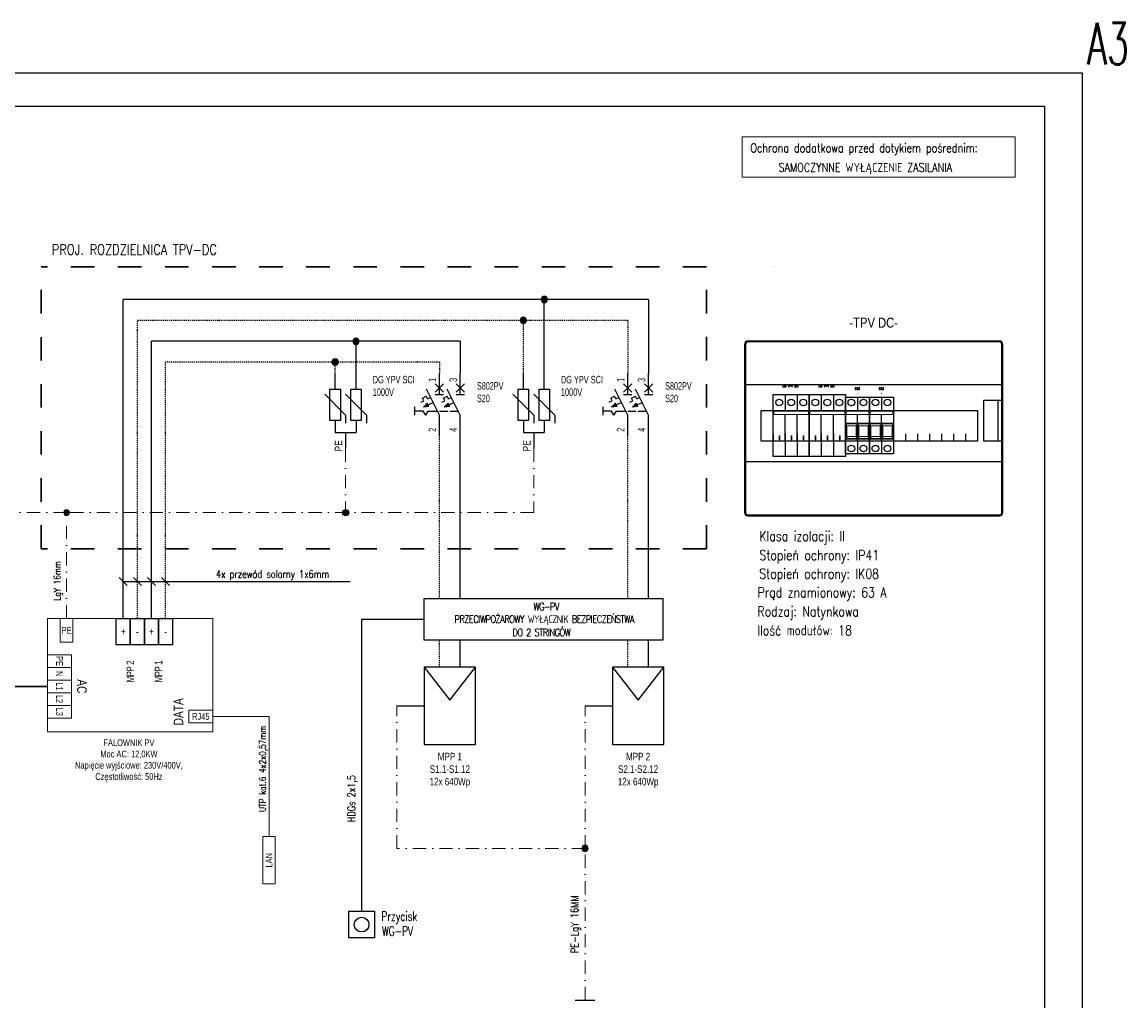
# Model space of a CAD drawing. Extents: x -543332 to -314699, y -9028 to 155584.
# Tile 214 of 256: x -398525 to -372058, y 26016 to 49498. Entities that reach past the tile are written whole.
import ezdxf
from ezdxf.enums import TextEntityAlignment as Align

# ---------------------------------------------------------------- set-up
doc = ezdxf.new("R2010")
doc.units = 0
doc.header["$MEASUREMENT"] = 0
for name, pattern in [('DASHDOT', [25.4, 12.7, -6.35, 0, -6.35]), ('DASHDOT2', [0.5, 0.25, -0.125, 0, -0.125]), ('Dashed', [564.444447, 282.222223, -282.222223])]:
    doc.linetypes.add(name, pattern=pattern)
doc.layers.get('0').update_dxf_attribs({"color": 8})
for name, color, linetype in [('$ IE Schemat', 7, 'Continuous'), ('$ IE Tabela', 7, 'Continuous'), ('CP_DETAL', 33, 'Continuous'), ('CP_HIDDE_APPARATUS', 7, 'Continuous')]:
    doc.layers.add(name, color=color, linetype=linetype)
for name, color, linetype, lineweight in [('$ IE_OPISY', 7, 'Continuous', 25), ('$ IE_SCHEMAT', 7, 'Continuous', 0), ('2DE_OBJ_ABB', 7, 'Continuous', 25), ('2DE_OBJ_ABB-Apparatus', 7, 'Continuous', 18), ('2DE_PLS_L', 7, 'Continuous', 25), ('2DE_PLS_PE', 7, 'Continuous', 25), ('2DE_SYM_ABB', 7, 'Continuous', 25), ('2DE_TXTFUN', 41, 'Continuous', 25), ('2DE_TXTLNK', 171, 'Continuous', 25), ('2DE_TXTMARK', 7, 'Continuous', 25), ('2DE_TXTNUM', 7, 'Continuous', 25), ('2DE_TXTOTH', 41, 'Continuous', 25), ('2DE_TXTPFN', 151, 'Continuous', 25), ('2DE_TXTPIN', 7, 'Continuous', 25), ('CP_TEXTNORM', 7, 'Continuous', 25), ('E_SCHEMAT', 7, 'Continuous', 25)]:
    doc.layers.add(name, color=color, linetype=linetype, lineweight=lineweight)
doc.styles.add('CP_ATTR', font='ROMANS.SHX')
doc.styles.add('CP_ELATT', font='arial.ttf')
doc.styles.add('CP_ELATT_IT', font='arial.ttf', dxfattribs={"oblique": 15})
doc.styles.add('R', font='romans.shx', dxfattribs={"width": 0.85})
doc.styles.add('ROMANS', font='romans.shx', dxfattribs={"width": 0.85})
doc.styles.add('SIMPLEX', font='simplex.shx', dxfattribs={"width": 0.7})
doc.styles.add('Solskiego 3 - PB po popr_CZYSTY$0$GENERATED_STYLE_1', font='txt')
doc.styles.get("Standard").update_dxf_attribs({"font": 'txt', "bigfont": 'BIGFONT.SHX'})

# ---------------------------------------------------------------- blocks, each defined once
blk = doc.blocks.new('a3eee')
at = {"layer": '$ IE Tabela'}
for p, q in [((23930.8, 4176.8), (19730.8, 4176.8)), ((23930.8, 1206.8), (23930.8, 4176.8)), ((23840.8, 4096.8), (19890.8, 4096.8)), ((23840.8, 1286.8), (23840.8, 4096.8))]:
    blk.add_line(p, q, dxfattribs=at)
at = {"layer": '$ IE Tabela', "style": 'ROMANS', "width": 0.6168}
blk.add_text('A3', height=100, dxfattribs=at).set_placement((23941.8, 4197.5))
blk = doc.blocks.new('cp_pipepoint_dot1')
blk.add_hatch(color=256).paths.add_polyline_path([(-0.5, 0, 1), (0.5, 0, 1)])
blk.add_circle((0, 0), 0.5)
blk = doc.blocks.new('cpelv_abb_W0167')
for p, q in [((0, -3.75), (0, 0)), ((5, -3.75), (5, 0)), ((2.5, -10), (-2.5, -4.96)), ((7.5, -10), (2.5, -4.96)), ((2.5, -10), (2.5, -11.88)), ((7.5, -10), (7.5, -11.88)), ((0, -11.25), (0, -14.12)), ((5, -11.25), (5, -14.12)), ((0, -14.12), (5, -14.12)), ((2.5, -14.12), (2.5, -18))]:
    blk.add_line(p, q)
for points in [[(-1.25, -11.25), (-1.25, -3.75), (1.25, -3.75), (1.25, -11.25)], [(3.75, -11.25), (3.75, -3.75), (6.25, -3.75), (6.25, -11.25)]]:
    blk.add_lwpolyline(points, close=True)
at = {"linetype": 'ByBlock', "style": 'CP_ATTR', "flags": 9}
for tag in ['NAME', 'ARTICLE', 'PRODUCT-TYPE', 'ORDER-NO', 'CHARACTER', 'CURRENT', 'VOLTAGE', 'POWER', 'POWER_LOSSES', 'NUMBER_OF_POLES', 'IP', 'WEIGHT', 'NUMBER', 'GROUP', 'PRODUCER']:
    blk.add_attdef(tag, text='', height=0.00005, dxfattribs=at).set_placement((1.11, -8.6), align=Align.MIDDLE_LEFT)
at = {"layer": '2DE_TXTFUN', "linetype": 'ByBlock', "style": 'CP_ELATT', "width": 0.7, "flags": 8}
blk.add_attdef('FUNCTION', (9, -11.36), '', height=1.8, dxfattribs=at)
at = {"layer": '2DE_TXTLNK', "linetype": 'ByBlock', "style": 'CP_ELATT_IT', "oblique": 15, "width": 0.7, "flags": 8}
blk.add_attdef('LINK', text='', height=2.5, dxfattribs=at).set_placement((-4, -14.36), align=Align.RIGHT)
at = {"layer": '2DE_TXTMARK', "linetype": 'ByBlock', "style": 'CP_ELATT', "width": 0.7, "flags": 8}
for tag, p in [('MARK1', (9, -2.36)), ('MARK2', (9, -5.36)), ('MARK3', (9, -8.36))]:
    blk.add_attdef(tag, p, '', height=1.8, dxfattribs=at)
at = {"layer": '2DE_TXTNUM', "linetype": 'ByBlock', "style": 'CP_ELATT', "width": 0.7, "flags": 8}
blk.add_attdef('TAG', text='', height=2.5, dxfattribs=at).set_placement((-4, -2.36), align=Align.RIGHT)
at = {"layer": '2DE_TXTOTH', "linetype": 'ByBlock', "style": 'CP_ELATT', "width": 0.7, "flags": 8}
blk.add_attdef('OTHER1', (9, -14.36), '', height=1.8, dxfattribs=at)
at = {"layer": '2DE_TXTPFN', "linetype": 'ByBlock', "style": 'CP_ELATT', "width": 0.8, "flags": 8}
for tag, p in [('CF1', (0.5, 0.5)), ('CF2', (5.5, 0.5))]:
    blk.add_attdef(tag, p, '', height=1.8, dxfattribs=at)
blk.add_attdef('CF3', text='', height=1.8, dxfattribs=at).set_placement((3, -18.5), align=Align.TOP_LEFT)
at = {"layer": '2DE_TXTPIN', "linetype": 'ByBlock', "style": 'CP_ELATT', "width": 0.8, "flags": 8}
for tag, p in [('CP1', (-0.8, -2)), ('CP2', (4.2, -2))]:
    blk.add_attdef(tag, p, '', height=1.8, rotation=90, dxfattribs=at)
blk.add_attdef('CP3', text='', height=1.8, rotation=90, dxfattribs=at).set_placement((1.7, -16), align=Align.RIGHT)
blk = doc.blocks.new('cpelv_abb_WN006')
for points in [[(-3.86, -8.09), (-2.55, -7.94), (-2.95, -7.14)], [(1.14, -8.09), (2.45, -7.94), (2.05, -7.14)]]:
    blk.add_hatch(color=256).paths.add_polyline_path(points)
for p, q in [((0, -5), (0, 0)), ((5, -5), (5, 0)), ((1, -2.5), (-1, -4.5)), ((-1, -2.5), (1, -4.5)), ((6, -2.5), (4, -4.5)), ((4, -2.5), (6, -4.5)), ((0, -10), (-3.12, -3.75)), ((-1, -5), (1, -5)), ((5, -10), (1.88, -3.75)), ((4, -5), (6, -5)), ((-4.45, -6.9), (-3.74, -6.55)), ((-4.05, -5.92), (-3.15, -5.47)), ((-3.74, -6.55), (-4.05, -5.92)), ((-2.95, -7.14), (-3.86, -8.09)), ((-2.55, -7.94), (-3.86, -8.09)), ((-2.84, -6.1), (-3.15, -5.47)), ((-2.55, -7.94), (-2.95, -7.14)), ((-2.84, -6.1), (-2.13, -5.74)), ((-2.75, -7.54), (-1.54, -6.93)), ((0.55, -6.9), (1.26, -6.55)), ((0.95, -5.92), (1.85, -5.47)), ((1.26, -6.55), (0.95, -5.92)), ((2.05, -7.14), (1.14, -8.09)), ((2.45, -7.94), (1.14, -8.09)), ((2.16, -6.1), (1.85, -5.47)), ((2.45, -7.94), (2.05, -7.14)), ((2.16, -6.1), (2.87, -5.74)), ((2.25, -7.54), (3.46, -6.93)), ((-5.87, -10), (-5.87, -8)), ((-3.87, -9), (-5.87, -9)), ((-2.72, -9), (-0.5, -9)), ((0, -9), (2, -9)), ((0, -15), (0, -10)), ((2.5, -9), (4.5, -9)), ((5, -15), (5, -10))]:
    blk.add_line(p, q)
at = {"ltscale": 0.5}
for q in [(-3.87, -9), (-2.72, -9)]:
    blk.add_line((-3.3, -10), q, dxfattribs=at)
at = {"linetype": 'ByBlock', "style": 'CP_ATTR', "flags": 9}
for tag in ['NAME', 'ARTICLE', 'PRODUCT-TYPE', 'ORDER-NO', 'CHARACTER', 'CURRENT', 'VOLTAGE', 'POWER', 'POWER_LOSSES', 'NUMBER_OF_POLES', 'IP', 'OTHER', 'NUMBER', 'GROUP', 'PRODUCER']:
    blk.add_attdef(tag, text='', height=0.00005, dxfattribs=at).set_placement((1.11, -8.6), align=Align.MIDDLE_LEFT)
at = {"layer": '2DE_TXTFUN', "linetype": 'ByBlock', "style": 'CP_ELATT', "width": 0.6, "flags": 8}
blk.add_attdef('FUNCTION', (9, -12.87), '', height=1.8, dxfattribs=at)
at = {"layer": '2DE_TXTLNK', "linetype": 'ByBlock', "style": 'CP_ELATT_IT', "oblique": 15, "width": 0.6, "flags": 8}
blk.add_attdef('LINK', text='', height=2.5, dxfattribs=at).set_placement((-5, -14.36), align=Align.RIGHT)
at = {"layer": '2DE_TXTMARK', "linetype": 'ByBlock', "style": 'CP_ELATT', "width": 0.6, "flags": 8}
for tag, p in [('MARK1', (9, -3.87)), ('MARK2', (9, -6.87)), ('MARK3', (9, -9.87))]:
    blk.add_attdef(tag, p, '', height=1.8, dxfattribs=at)
at = {"layer": '2DE_TXTNUM', "linetype": 'ByBlock', "style": 'CP_ELATT', "width": 0.6, "flags": 8}
blk.add_attdef('TAG', text='', height=2.5, dxfattribs=at).set_placement((-5, -2.36), align=Align.RIGHT)
at = {"layer": '2DE_TXTOTH', "linetype": 'ByBlock', "style": 'CP_ELATT', "width": 0.6, "flags": 8}
blk.add_attdef('TEXT_01', (9, -15.87), '', height=1.8, dxfattribs=at)
at = {"layer": '2DE_TXTPFN', "linetype": 'ByBlock', "style": 'CP_ELATT', "width": 0.6, "flags": 8}
for tag, p in [('CF1', (0.5, 0.5)), ('CF3', (5.5, 0.5))]:
    blk.add_attdef(tag, p, '', height=1.8, dxfattribs=at)
for tag, p in [('CF2', (0.5, -15.5)), ('CF4', (5.5, -15.5))]:
    blk.add_attdef(tag, text='', height=1.8, dxfattribs=at).set_placement(p, align=Align.TOP_LEFT)
at = {"layer": '2DE_TXTPIN', "linetype": 'ByBlock', "style": 'CP_ELATT', "width": 0.6, "flags": 8}
for tag, p in [('CP1', (-0.8, -2)), ('CP3', (4.2, -2))]:
    blk.add_attdef(tag, p, '', height=1.8, rotation=90, dxfattribs=at)
for tag, p in [('CP2', (-0.8, -13)), ('CP4', (4.2, -13))]:
    blk.add_attdef(tag, text='', height=1.8, rotation=90, dxfattribs=at).set_placement(p, align=Align.RIGHT)
blk = doc.blocks.new('2de_abb_3_cabinet0138_f8c7jva')
for p, q in [((0, 257), (0, 5)), ((1.3, 257), (1.3, 5)), ((382, 262), (5, 262)), ((382, 260.7), (5, 260.7)), ((385.7, 5), (385.7, 257)), ((387, 5), (387, 257)), ((1.3, 196.7), (385.7, 196.7)), ((358.7, 111.8), (358.7, 173.4)), ((358.7, 173.4), (385.7, 173.4)), ((379.3, 173.4), (379.3, 111.8)), ((25, 157.8), (349, 157.8)), ((25, 111.8), (25, 157.8)), ((349, 157.8), (349, 111.8)), ((43, 122.8), (43, 111.8)), ((61, 122.8), (61, 111.8)), ((79, 122.8), (79, 111.8)), ((97, 122.8), (97, 111.8)), ((115, 122.8), (115, 111.8)), ((133, 122.8), (133, 111.8)), ((151, 122.8), (151, 111.8)), ((169, 122.8), (169, 111.8)), ((187, 122.8), (187, 111.8)), ((205, 122.8), (205, 111.8)), ((223, 122.8), (223, 111.8)), ((241, 122.8), (241, 111.8)), ((259, 122.8), (259, 111.8)), ((277, 122.8), (277, 111.8)), ((295, 122.8), (295, 111.8)), ((313, 122.8), (313, 111.8)), ((331, 122.8), (331, 111.8)), ((349, 111.8), (25, 111.8)), ((385.7, 111.8), (358.7, 111.8)), ((1.3, 81.5), (385.7, 81.5)), ((5, 1.3), (382, 1.3)), ((5, 0), (382, 0))]:
    blk.add_line(p, q)
for centre, radius, start, end in [((5, 257), 5, 90, 180), ((5, 257), 3.65, 90, 180), ((382, 257), 5, 360, 90), ((382, 257), 3.65, 360, 90), ((5, 5), 5, 180, 270), ((5, 5), 3.65, 180, 270), ((382, 5), 5, 270, 0), ((382, 5), 3.65, 270, 0)]:
    blk.add_arc(centre, radius, start, end)
at = {"linetype": 'ByBlock', "style": 'CP_ATTR', "flags": 9}
for tag in ['NAME', 'ARTICLE', 'MARK2', 'PRODUCT-TYPE', 'ORDER-NO', 'PRODUCER', 'CHARACTER', 'CURRENT', 'VOLTAGE', 'POWER', 'POWER_LOSSES_CAB', 'OTHER', 'IP', 'OTHER1', 'LINK', 'WEIGHT', 'NUMBER', 'GROUP', 'FUNCTION', 'MARK3']:
    blk.add_attdef(tag, text='', height=0.00005, dxfattribs=at).set_placement((382, 282), align=Align.MIDDLE_LEFT)
at = {"layer": '2DE_TXTMARK', "linetype": 'ByBlock', "style": 'CP_ATTR', "width": 0.8, "flags": 8}
blk.add_attdef('MARK1', text='', height=15, dxfattribs=at).set_placement((382, 282), align=Align.RIGHT)
at = {"layer": '2DE_TXTNUM', "style": 'CP_ELATT', "width": 0.8}
blk.add_attdef('TAG', text='', height=15, dxfattribs=at).set_placement((193.5, 282), align=Align.CENTER)
at = {"layer": 'CP_TEXTNORM', "linetype": 'Continuous', "style": 'CP_ATTR', "width": 0.8, "flags": 8}
for tag, p in [('TEXT_01', (437.2, 290.2)), ('TEXT_02', (437.2, 255.2)), ('TEXT_03', (437.2, 220.2)), ('TEXT_04', (437.2, 185.2)), ('TEXT_05', (437.2, 150.2)), ('TEXT_06', (437.2, 115.2)), ('TEXT_07', (437.2, 80.2)), ('TEXT_08', (437.2, 45.2)), ('TEXT_09', (437.2, 10.2))]:
    blk.add_attdef(tag, text='', height=15, dxfattribs=at).set_placement(p, align=Align.MIDDLE_LEFT)
blk = doc.blocks.new('2de_abb_3_afogp006_ym0tog')
for p, q in [((54, 46), (0, 46)), ((0, 46), (0, 0)), ((1, 40), (1, 45)), ((1, 45), (53, 45)), ((53, 40), (1, 40)), ((53, 45), (53, 40)), ((54, 0), (54, 46)), ((0, 0), (54, 0)), ((9, 2), (9, 8)), ((9, 8), (10, 8)), ((10, 2), (9, 2)), ((10, 8), (10, 2)), ((27, 2), (27, 8)), ((27, 8), (28, 8)), ((28, 2), (27, 2)), ((28, 8), (28, 2)), ((45, 2), (45, 8)), ((45, 8), (46, 8)), ((46, 2), (45, 2)), ((46, 8), (46, 2))]:
    blk.add_line(p, q)
at = {"layer": 'CP_DETAL'}
for p, q in [((18, 45), (18, 46)), ((18, 0), (18, 40)), ((36, 45), (36, 46)), ((36, 0), (36, 40))]:
    blk.add_line(p, q, dxfattribs=at)
at = {"layer": 'CP_HIDDE_APPARATUS'}
for p, q in [((0, -23), (0, 70)), ((0, 70), (54, 70)), ((54, 70), (54, -23)), ((54, -23), (0, -23))]:
    blk.add_line(p, q, dxfattribs=at)
at = {"layer": 'CP_HIDDE_APPARATUS', "color": 33, "linetype": 'Continuous'}
for p, q in [((18, 70), (18, 46)), ((36, 70), (36, 46)), ((18, 0), (18, -23)), ((36, 0), (36, -23))]:
    blk.add_line(p, q, dxfattribs=at)
at = {"layer": 'CP_HIDDE_APPARATUS'}
for centre in [(9, 58), (27, 58), (45, 58)]:
    blk.add_circle(centre, 5, dxfattribs=at)
at = {"linetype": 'ByBlock', "style": 'CP_ATTR', "flags": 9}
for tag in ['MARK3', 'FUNCTION', 'GROUP', 'NUMBER', 'OTHER', 'LINK', 'TEXT_01', 'IP', 'NUMBER_OF_POLES', 'POWER_LOSSES', 'POWER', 'VOLTAGE', 'CURRENT', 'CHARACTER', 'PRODUCER', 'ORDER-NO', 'PRODUCT-TYPE', 'MARK2', 'ARTICLE', 'NAME']:
    blk.add_attdef(tag, text='', height=0.00005, dxfattribs=at).set_placement((-0.7, 0), align=Align.MIDDLE_LEFT)
at = {"layer": '2DE_TXTMARK', "linetype": 'ByBlock', "style": 'CP_ATTR', "width": 0.8, "flags": 8}
blk.add_attdef('MARK1', text='', height=3.5, dxfattribs=at).set_placement((27, 81), align=Align.CENTER)
at = {"layer": '2DE_TXTNUM', "style": 'CP_ELATT', "width": 0.8}
blk.add_attdef('TAG', text='', height=3.5, dxfattribs=at).set_placement((27, 74), align=Align.CENTER)
blk = doc.blocks.new('2de_abb_3_afbezpc12_5twxaxt')
for p, q in [((36, 46), (0, 46)), ((0, 46), (0, 0)), ((1, 40), (1, 45)), ((1, 45), (35, 45)), ((35, 40), (1, 40)), ((35, 45), (35, 40)), ((36, 0), (36, 46)), ((0, 27), (36, 27)), ((17, 26), (1, 26)), ((1, 26), (1, 3)), ((16, 23), (2, 23)), ((2, 23), (2, 4)), ((16, 4), (16, 23)), ((17, 3), (17, 26)), ((35, 26), (19, 26)), ((19, 26), (19, 3)), ((34, 23), (20, 23)), ((20, 23), (20, 4)), ((34, 4), (34, 23)), ((35, 3), (35, 26)), ((0, 0), (36, 0)), ((1, 3), (17, 3)), ((2, 7), (16, 7)), ((2, 4), (16, 4)), ((19, 3), (35, 3)), ((20, 7), (34, 7)), ((20, 4), (34, 4))]:
    blk.add_line(p, q)
at = {"layer": 'CP_DETAL'}
for p, q in [((18, 45), (18, 46)), ((18, 0), (18, 40))]:
    blk.add_line(p, q, dxfattribs=at)
at = {"layer": 'CP_HIDDE_APPARATUS'}
for p, q in [((0, -19), (0, 66)), ((0, 66), (36, 66)), ((36, 66), (36, -19)), ((36, -19), (0, -19))]:
    blk.add_line(p, q, dxfattribs=at)
at = {"layer": 'CP_HIDDE_APPARATUS', "color": 33, "linetype": 'Continuous'}
for p, q in [((18, 66), (18, 46)), ((18, 0), (18, -19))]:
    blk.add_line(p, q, dxfattribs=at)
at = {"layer": 'CP_HIDDE_APPARATUS'}
for centre in [(9, 58), (27, 58), (9, -11), (27, -11)]:
    blk.add_circle(centre, 5, dxfattribs=at)
at = {"linetype": 'ByBlock', "style": 'CP_ATTR', "flags": 9}
for tag in ['FUSE_LINK', 'FUNCTION', 'GROUP', 'NUMBER', 'OTHER', 'LINK', 'TEXT_01', 'IP', 'NUMBER_OF_POLES', 'POWER_LOSSES', 'POWER', 'VOLTAGE', 'CURRENT', 'CHARACTER', 'PRODUCER', 'ORDER-NO', 'PRODUCT-TYPE', 'MARK2', 'ARTICLE', 'NAME']:
    blk.add_attdef(tag, text='', height=0.00005, dxfattribs=at).set_placement((-0.7, 0), align=Align.MIDDLE_LEFT)
at = {"layer": '2DE_TXTMARK', "linetype": 'ByBlock', "style": 'CP_ATTR', "width": 0.8, "flags": 8}
blk.add_attdef('MARK1', text='', height=3.5, dxfattribs=at).set_placement((18, 77), align=Align.CENTER)
at = {"layer": '2DE_TXTNUM', "style": 'CP_ELATT', "width": 0.8}
blk.add_attdef('TAG', text='', height=3.5, dxfattribs=at).set_placement((18, 70), align=Align.CENTER)

msp = doc.modelspace()

# ---------------------------------------------------------------- linework, layer by layer
at = {"layer": '$ IE Schemat'}
for p, q in [((-396002, 35984), (-396195, 36177)), ((-396099, 36080), (-390660, 36080)), ((-395665, 35984), (-395857, 36177)), ((-395327, 35984), (-395520, 36177)), ((-394989, 35984), (-395182, 36177))]:
    msp.add_line(p, q, dxfattribs=at)
at = {"layer": '$ IE_OPISY', "color": 7, "lineweight": 0}
for p, q in [((-381256, 46748), (-374714, 46748)), ((-381256, 45779), (-381256, 46748)), ((-374714, 46748), (-374714, 45779)), ((-381256, 45779), (-374714, 45779))]:
    msp.add_line(p, q, dxfattribs=at)
at = {"layer": '$ IE_SCHEMAT', "color": 3, "linetype": 'Dashed', "lineweight": 30, "ltscale": 2}
for p, q in [((-398063, 43627), (-398064, 43626)), ((-398064, 36863), (-398064, 43626)), ((-382114, 43627), (-398063, 43627)), ((-382114, 43627), (-382114, 43626)), ((-382114, 36864), (-382114, 43626)), ((-380491, 43627), (-380490, 43626)), ((-382114, 36863), (-398064, 36863)), ((-382114, 36864), (-382114, 36863))]:
    msp.add_line(p, q, dxfattribs=at)
at = {"layer": '$ IE_SCHEMAT', "color": 1, "linetype": 'Continuous', "lineweight": 30}
msp.add_line((-400225, 33562), (-397913, 33562), dxfattribs=at)
at = {"layer": '2DE_PLS_PE', "linetype": 'DASHDOT', "lineweight": 0, "ltscale": 25}
for p, q in [((-397457, 35194), (-397457, 37730)), ((-389540, 29675), (-389540, 33094)), ((-385027, 29675), (-385027, 33094)), ((-385027, 29675), (-389540, 29675)), ((-385027, 26033), (-385027, 29675))]:
    msp.add_line(p, q, dxfattribs=at)
at = {"layer": '2DE_PLS_PE', "linetype": 'DASHDOT', "ltscale": 100}
for p, q in [((-389540, 33094), (-388884, 33094)), ((-385027, 33094), (-384371, 33094))]:
    msp.add_line(p, q, dxfattribs=at)
at = {"layer": '2DE_PLS_PE', "linetype": 'DASHDOT', "lineweight": 0, "ltscale": 25}
for points in [[(-386254, 39267), (-386254, 37731), (-386255, 37730), (-397457, 37730)], [(-390767, 39267), (-390767, 37730)], [(-397457, 37730), (-400130, 37730)]]:
    msp.add_lwpolyline(points, dxfattribs=at)
at = {"layer": 'E_SCHEMAT', "linetype": 'Continuous'}
for p, q in [((-396099, 35194), (-396099, 42842)), ((-395423, 35194), (-395423, 41842))]:
    msp.add_line(p, q, dxfattribs=at)
at = {"layer": 'E_SCHEMAT'}
for p, q in [((-383504, 42842), (-396099, 42842)), ((-386004, 41067), (-386004, 42842)), ((-383504, 42842), (-383504, 41067)), ((-388017, 41842), (-395423, 41842)), ((-390517, 41067), (-390517, 41842)), ((-388017, 41842), (-388017, 41067)), ((-388017, 35667), (-388017, 39567)), ((-383504, 35667), (-383504, 39567)), ((-388884, 35167), (-390384, 35167)), ((-390384, 35167), (-390384, 28167)), ((-388017, 34019), (-388017, 34667)), ((-383504, 34019), (-383504, 34667))]:
    msp.add_line(p, q, dxfattribs=at)
at = {"layer": 'E_SCHEMAT', "linetype": 'DASHDOT2', "ltscale": 100}
for p, q in [((-395761, 35194), (-395761, 42342)), ((-384004, 42342), (-395761, 42342)), ((-386504, 41067), (-386504, 42342)), ((-384004, 42342), (-384004, 41067)), ((-395086, 35194), (-395086, 41342)), ((-388517, 41342), (-395086, 41342)), ((-391017, 41067), (-391017, 41342)), ((-388517, 41342), (-388517, 41067)), ((-388517, 35667), (-388517, 39567)), ((-384004, 35667), (-384004, 39567)), ((-388517, 34019), (-388517, 34667)), ((-384004, 34019), (-384004, 34667))]:
    msp.add_line(p, q, dxfattribs=at)
at = {"layer": 'E_SCHEMAT', "lineweight": 0}
msp.add_line((-392604, 32839), (-393954, 32839), dxfattribs=at)
at = {"layer": 'E_SCHEMAT', "color": 0, "lineweight": 0}
msp.add_line((-392604, 32839), (-392604, 29962), dxfattribs=at)
at = {"layer": 'E_SCHEMAT', "ltscale": 3}
msp.add_line((-385264, 26033), (-384790, 26033), dxfattribs=at)
at = {"layer": 'E_SCHEMAT', "color": 0, "linetype": 'Continuous', "lineweight": -3}
msp.add_lwpolyline([(-388884, 35667), (-383163, 35667), (-383163, 34667), (-388884, 34667)], close=True, dxfattribs=at)
at = {"layer": 'E_SCHEMAT', "linetype": 'Continuous', "lineweight": 0}
for points in [[(-397913, 35194), (-393954, 35194), (-393954, 32471), (-397913, 32471)], [(-397609, 35194), (-397305, 35194), (-397305, 34624), (-397609, 34624)], [(-397343, 34322), (-397343, 34018), (-397913, 34018), (-397913, 34322)], [(-397343, 34322), (-397343, 32803), (-397913, 32803), (-397913, 34322)], [(-397343, 34018), (-397343, 33714), (-397913, 33714), (-397913, 34018)], [(-397343, 33714), (-397343, 33410), (-397913, 33410), (-397913, 33714)], [(-397343, 33410), (-397343, 33106), (-397913, 33106), (-397913, 33410)], [(-397343, 33106), (-397343, 32803), (-397913, 32803), (-397913, 33106)], [(-393954, 32991), (-393954, 32687), (-394524, 32687), (-394524, 32991)]]:
    msp.add_lwpolyline(points, close=True, dxfattribs=at)
at = {"layer": 'E_SCHEMAT', "linetype": 'Continuous'}
for points in [[(-396267, 35194), (-395930, 35194), (-395930, 34561), (-396267, 34561)], [(-395930, 35194), (-395592, 35194), (-395592, 34561), (-395930, 34561)], [(-395592, 35194), (-395254, 35194), (-395254, 34561), (-395592, 34561)], [(-395254, 35194), (-394917, 35194), (-394917, 34561), (-395254, 34561)]]:
    msp.add_lwpolyline(points, close=True, dxfattribs=at)
for points in [[(-388884, 34019), (-388884, 32168), (-387650, 32168), (-387650, 34019), (-388884, 34019), (-388267, 33228)], [(-388267, 33228), (-387650, 34019)], [(-384371, 34019), (-384371, 32168), (-383137, 32168), (-383137, 34019), (-384371, 34019), (-383754, 33228)], [(-383754, 33228), (-383137, 34019)]]:
    msp.add_lwpolyline(points, dxfattribs=at)
at = {"layer": 'E_SCHEMAT', "lineweight": 0}
msp.add_lwpolyline([(-392756, 29962), (-392756, 28823), (-392453, 28823), (-392453, 29962)], close=True, dxfattribs=at)
at = {"layer": 'E_SCHEMAT'}
msp.add_lwpolyline([(-390694, 28167), (-390073, 28167), (-390073, 27530), (-390694, 27530)], close=True, dxfattribs=at)
msp.add_circle((-390384, 27848), 176, dxfattribs=at)

# ---------------------------------------------------------------- block references
at = {"layer": '$ IE Schemat', "linetype": 'Continuous', "ltscale": 100}
ref = msp.add_blockref('2de_abb_3_cabinet0138_f8c7jva', (-381201, 37655), dxfattribs=dict(at, xscale=16, yscale=16, zscale=16))
ref.add_attrib('TAG', '-TPV DC-', dxfattribs={"layer": '2DE_TXTNUM', "height": 240, "style": 'CP_ELATT', "width": 0.8}).set_placement((-378105, 42167), align=Align.CENTER)
ref.add_attrib('TEXT_01', 'Klasa izolacji: II', dxfattribs={"layer": 'CP_TEXTNORM', "linetype": 'Continuous', "height": 240, "style": 'CP_ATTR', "width": 0.8, "flags": 8}).set_placement((-380846, 37169), align=Align.MIDDLE_LEFT)
ref.add_attrib('TEXT_02', 'Stopień ochrony: IP41', dxfattribs={"layer": 'CP_TEXTNORM', "linetype": 'Continuous', "height": 240, "style": 'CP_ATTR', "width": 0.8, "flags": 8}).set_placement((-380845, 36711), align=Align.MIDDLE_LEFT)
ref.add_attrib('TEXT_03', 'Stopień ochrony: IK08', dxfattribs={"layer": 'CP_TEXTNORM', "linetype": 'Continuous', "height": 240, "style": 'CP_ATTR', "width": 0.8, "flags": 8}).set_placement((-380849, 36264), align=Align.MIDDLE_LEFT)
ref.add_attrib('TEXT_04', 'Prąd znamionowy: 63 A', dxfattribs={"layer": 'CP_TEXTNORM', "linetype": 'Continuous', "height": 240, "style": 'CP_ATTR', "width": 0.8, "flags": 8}).set_placement((-380890, 35816), align=Align.MIDDLE_LEFT)
ref.add_attrib('TEXT_05', 'Rodzaj: Natynkowa', dxfattribs={"layer": 'CP_TEXTNORM', "linetype": 'Continuous', "height": 240, "style": 'CP_ATTR', "width": 0.8, "flags": 8}).set_placement((-380893, 35360), align=Align.MIDDLE_LEFT)
ref.add_attrib('TEXT_06', 'Ilość modułów: 18', dxfattribs={"layer": 'CP_TEXTNORM', "linetype": 'Continuous', "height": 240, "style": 'CP_ATTR', "width": 0.8, "flags": 8}).set_placement((-380896, 34906), align=Align.MIDDLE_LEFT)
at = {"layer": '$ IE Tabela', "transparency": 33554687, "xscale": 10, "yscale": 10, "zscale": 10}
msp.add_blockref('a3eee', (-612407, 6505), dxfattribs=at)
at = {"layer": '2DE_OBJ_ABB', "xscale": 100, "yscale": 100, "zscale": 100}
for p in [(-388517, 41067), (-384004, 41067)]:
    msp.add_blockref('cpelv_abb_WN006', p, dxfattribs=at).add_auto_attribs({'MARK1': 'S802PV', 'MARK2': 'S20', 'CP2': '2', 'CP1': '1', 'CP4': '4', 'CP3': '3'})
at = {"layer": '2DE_OBJ_ABB-Apparatus', "xscale": 16, "yscale": 16, "zscale": 16}
for name, p, values in [('2de_abb_3_afogp006_ym0tog', (-380513, 39443), {'MARK1': 'DG YPV SCI '}), ('2de_abb_3_afogp006_ym0tog', (-379649, 39443), {'MARK1': 'DG YPV SCI '}), ('2de_abb_3_afbezpc12_5twxaxt', (-378785, 39443), {'MARK1': 'E92', 'TAG': '-F'}), ('2de_abb_3_afbezpc12_5twxaxt', (-378209, 39443), {'MARK1': 'E92', 'TAG': '-F'})]:
    msp.add_blockref(name, p, dxfattribs=at).add_auto_attribs(values)
at = {"layer": '2DE_PLS_L', "yscale": 150, "zscale": 150}
for p, xscale in [((-386004, 42842), -150), ((-386504, 42342), -150), ((-390517, 41842), -150), ((-391017, 41342), -150), ((-390767, 37730), 150)]:
    msp.add_blockref('cp_pipepoint_dot1', p, dxfattribs=dict(at, xscale=xscale))
at = {"layer": '2DE_PLS_L', "xscale": -150, "yscale": 150, "zscale": 150, "rotation": 180}
msp.add_blockref('cp_pipepoint_dot1', (-385027, 29675), dxfattribs=at)
at = {"layer": '2DE_PLS_PE', "linetype": 'DASHDOT', "lineweight": 0, "ltscale": 25, "xscale": -135, "yscale": 135, "zscale": 135}
msp.add_blockref('cp_pipepoint_dot1', (-397457, 37730), dxfattribs=at)
at = {"layer": '2DE_SYM_ABB', "xscale": 100, "yscale": 100, "zscale": 100}
for p in [(-391017, 41067), (-386504, 41067)]:
    msp.add_blockref('cpelv_abb_W0167', p, dxfattribs=at).add_auto_attribs({'CP3': 'PE', 'MARK1': 'DG YPV SCI', 'MARK2': '1000V'})

# ---------------------------------------------------------------- texts
at = {"layer": '$ IE Schemat', "linetype": 'Continuous', "ltscale": 100, "char_height": 180, "style": 'Solskiego 3 - PB po popr_CZYSTY$0$GENERATED_STYLE_1'}
for s, insert, width, attachment_point in [('\\Fromans|c0;\\W0.8;\\A1;\\P4x przewód solarny 1x6mm', (-393876, 36108), 5514.32, 7), ('\\W0.8;MPP 1\\PS1.1-S1.12\\P12x 640Wp', (-388267, 31968), 3743.57, 2), ('\\W0.8;MPP 2\\PS2.1-S2.12\\P12x 640Wp', (-383754, 31968), 3743.57, 2)]:
    msp.add_mtext(s, dxfattribs=dict(at, insert=insert, width=width, attachment_point=attachment_point))
at = {"layer": '$ IE Schemat', "color": 7, "linetype": 'Continuous', "lineweight": -3, "ltscale": 100, "char_height": 180, "width": 40687.34, "attachment_point": 5}
for s, insert in [('{\\Fromans|c238;\\W0.8;\\T0.9;WG-PV}', (-385957, 35474)), ('{\\Fromans|c238;\\W0.8;\\T0.9;PRZECIWPOŻAROWY WYŁĄCZNIK BEZPIECZEŃSTWA }', (-386005, 35152)), ('{\\Fromans|c238;\\W0.8;\\T0.9; DO 2 STRINGÓW}', (-386118, 34856))]:
    msp.add_mtext(s, dxfattribs=dict(at, insert=insert))
at = {"layer": '$ IE Schemat', "linetype": 'Continuous', "ltscale": 100, "char_height": 180, "rotation": 90, "style": 'Solskiego 3 - PB po popr_CZYSTY$0$GENERATED_STYLE_1'}
for s, insert, width, attachment_point in [('\\T0.9;\\W0.8;MPP 2', (-395930, 33655), 1345.46, 4), ('\\T0.9;\\W0.8;MPP 1', (-395254, 33655), 1345.46, 4), ('\\Fromans.shx;\\W0.8;\\A1;PE-LgY 16MM', (-385127, 27854), 5514.32, 8)]:
    msp.add_mtext(s, dxfattribs=dict(at, insert=insert, width=width, attachment_point=attachment_point))
at = {"layer": '$ IE Schemat', "color": 7, "linetype": 'Continuous', "lineweight": -3, "ltscale": 100, "insert": (-390484, 30868), "char_height": 180, "width": 7981.3, "attachment_point": 8, "rotation": 90, "style": 'Solskiego 3 - PB po popr_CZYSTY$0$GENERATED_STYLE_1'}
msp.add_mtext('\\Fromans.shx;\\W0.8;HDGs 2x1,5', dxfattribs=at)
at = {"layer": '$ IE_OPISY', "color": 7, "lineweight": 0, "style": 'ROMANS', "width": 0.8}
for s, p in [('Ochrona dodatkowa przed dotykiem pośrednim:', (-381064, 46373)), ('SAMOCZYNNE WYŁĄCZENIE ZASILANIA', (-380387, 45905))]:
    msp.add_text(s, height=210.63, dxfattribs=at).set_placement(p)
at = {"layer": '$ IE_OPISY', "insert": (-397813, 44165), "char_height": 250, "width": 19698.09, "attachment_point": 1, "style": 'R'}
msp.add_mtext('\\Fromans.shx;\\W0.8;PROJ. ROZDZIELNICA TPV-DC', dxfattribs=at)
at = {"layer": '$ IE_SCHEMAT', "color": 0, "linetype": 'Continuous', "lineweight": 0, "ltscale": 100, "style": 'Solskiego 3 - PB po popr_CZYSTY$0$GENERATED_STYLE_1'}
for s, insert, char_height, width, attachment_point, rotation in [('\\Fromans.shx;\\W0.8;\\A1;LgY 16mm', (-397547, 36092), 162, 4962.89, 8, 90), ('\\W0.8;AC', (-397092, 33562), 228.1, 1218.38, 5, 270), ('\\W0.8;DATA', (-394775, 32952), 228.1, 1218.38, 5, 90), ('\\Fromans.shx;\\W0.8;\\A1;UTP kat.6 4x2x0,57mm', (-392629, 32617), 162, 4962.89, 9, 90)]:
    msp.add_mtext(s, dxfattribs=dict(at, insert=insert, char_height=char_height, width=width, attachment_point=attachment_point, rotation=rotation))
at = {"layer": '$ IE_SCHEMAT', "color": 0, "linetype": 'Continuous', "lineweight": 0, "ltscale": 100, "insert": (-395963, 32291), "char_height": 162, "width": 3369.21, "attachment_point": 2, "style": 'Solskiego 3 - PB po popr_CZYSTY$0$GENERATED_STYLE_1'}
msp.add_mtext('\\W0.8;FALOWNIK PV\\PMoc AC: 12,0KW\\PNapięcie wyjściowe: 230V/400V,\\PCzęstotliwość: 50Hz', dxfattribs=at)
at = {"layer": 'E_SCHEMAT', "ltscale": 5, "style": 'SIMPLEX', "width": 0.7}
for s, p in [('Przycisk', (-389479, 27935)), ('WG-PV', (-389522, 27579))]:
    msp.add_text(s, height=225, dxfattribs=at).set_placement(p, align=Align.CENTER)
at = {"layer": 'E_SCHEMAT', "linetype": 'Continuous', "lineweight": 0, "ltscale": 100, "char_height": 162, "width": 936.11, "attachment_point": 5, "style": 'Solskiego 3 - PB po popr_CZYSTY$0$GENERATED_STYLE_1'}
for s, insert in [('\\W0.8;PE', (-397457, 34909)), ('\\W0.8;RJ45', (-394239, 32839))]:
    msp.add_mtext(s, dxfattribs=dict(at, insert=insert))
at = {"layer": 'E_SCHEMAT', "linetype": 'Continuous', "ltscale": 100, "char_height": 180, "width": 1040.13, "attachment_point": 5, "style": 'Solskiego 3 - PB po popr_CZYSTY$0$GENERATED_STYLE_1'}
for s, insert in [('\\W0.8;+', (-396099, 34877)), ('\\W0.8;+', (-395423, 34877)), ('\\W0.8;-', (-395761, 34877)), ('\\W0.8;-', (-395086, 34877))]:
    msp.add_mtext(s, dxfattribs=dict(at, insert=insert))
at = {"layer": 'E_SCHEMAT', "linetype": 'Continuous', "lineweight": 0, "ltscale": 100, "char_height": 162, "width": 936.11, "attachment_point": 5, "rotation": 270, "style": 'Solskiego 3 - PB po popr_CZYSTY$0$GENERATED_STYLE_1'}
for s, insert in [('\\W0.8;PE', (-397628, 34170)), ('\\W0.8;N', (-397628, 33866)), ('\\W0.8;L1', (-397628, 33562)), ('\\W0.8;L2', (-397628, 33258)), ('\\W0.8;L3', (-397628, 32954))]:
    msp.add_mtext(s, dxfattribs=dict(at, insert=insert))
at = {"layer": 'E_SCHEMAT', "lineweight": 0, "ltscale": 100, "insert": (-392604, 29392), "char_height": 162, "width": 936.11, "attachment_point": 5, "rotation": 90, "style": 'Solskiego 3 - PB po popr_CZYSTY$0$GENERATED_STYLE_1'}
msp.add_mtext('{\\W0.8;LAN}', dxfattribs=at)

doc.saveas('drawing.dxf')
